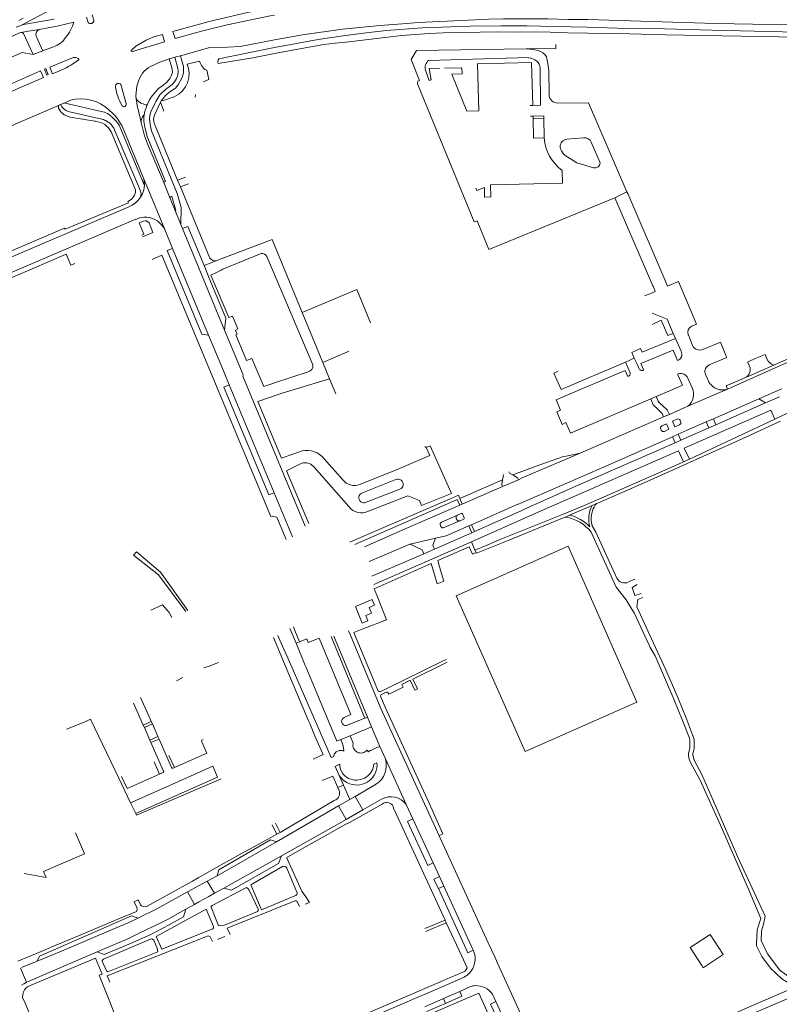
# Model space of a CAD drawing. Extents: x 145000 to 155000, y 457500 to 470000.
# Tile 58 of 196: x 147894 to 148210, y 459038 to 459448. Entities that reach past the tile are written whole.
import ezdxf

# ---------------------------------------------------------------- set-up
doc = ezdxf.new("R2010")
doc.units = 0
doc.header["$LTSCALE"] = 0.2
doc.header["$MEASUREMENT"] = 0
doc.layers.add('kant verharding', color=252, linetype='Continuous', lineweight=0)

msp = doc.modelspace()

# ---------------------------------------------------------------- linework, layer by layer
at = {"layer": 'kant verharding', "lineweight": 0}
for p, q in [((147910.39, 459453.94), (147896.14, 459446.39)), ((147895.33, 459448.42), (147893.51, 459447.46)), ((147921.62, 459448.92), (147922.35, 459446.67)), ((147924.71, 459447.59), (147924.04, 459449.87)), ((147894.58, 459445.57), (147892.32, 459444.66)), ((147896.14, 459446.39), (147894.58, 459445.57)), ((147896.3, 459445.97), (147908.19, 459447.99)), ((147894.39, 459442.49), (147897.48, 459443.02)), ((147897.66, 459437.18), (147895.56, 459441.73)), ((147897.48, 459443.02), (147902, 459443.8)), ((147903.42, 459434.79), (147900.73, 459440.91)), ((148007.77, 459440.83), (148000, 459439.38)), ((147899.47, 459433.26), (147897.66, 459437.18)), ((147903.42, 459434.79), (147907.89, 459436.57)), ((148117.13, 459437.51), (148117.12, 459435.85)), ((147899.47, 459433.26), (147903.42, 459434.79)), ((147958.45, 459432.22), (147958.46, 459432.15)), ((147960.79, 459432.8), (147958.46, 459432.15)), ((147958.46, 459432.15), (147959.76, 459427.48)), ((147960.76, 459432.89), (147960.79, 459432.8)), ((147960.79, 459432.8), (147962, 459428.68)), ((148059.14, 459434.92), (148056.88, 459431.23)), ((148104.8, 459435.65), (148059.14, 459434.92)), ((148064.17, 459430.88), (148105.84, 459432)), ((148117.12, 459435.85), (148104.8, 459435.65)), ((147918.32, 459430.98), (147916.46, 459429.65)), ((147956.11, 459431.48), (147956.1, 459431.54)), ((147957.2, 459427.83), (147956.11, 459431.48)), ((148056.88, 459431.23), (148060.31, 459422.42)), ((147971.74, 459426.77), (147972.44, 459423.65)), ((148064.44, 459422.45), (148062.94, 459426.8)), ((147972.64, 459422.92), (147970.4, 459421.96)), ((147972.44, 459423.65), (147972.64, 459422.92)), ((148065.3, 459422.8), (148064.44, 459422.45)), ((147966.99, 459415.54), (147967.05, 459416.69)), ((147910.87, 459412.43), (147910.02, 459412.07)), ((147912.68, 459413.22), (147910.87, 459412.43)), ((147915.01, 459414.23), (147912.68, 459413.22)), ((147942.33, 459414.98), (147942.38, 459414.89)), ((147952.76, 459414.06), (147952.46, 459413.44)), ((147952.46, 459413.44), (147953.87, 459409.72)), ((147953.54, 459414.98), (147952.76, 459414.06)), ((148107.52, 459412.13), (148106.47, 459412.1)), ((147928.05, 459406.4), (147914.09, 459409.58)), ((147943.01, 459410.91), (147944.44, 459404.93)), ((147945.53, 459408.06), (147945.65, 459408.01)), ((148107.68, 459407.66), (148106.58, 459407.63)), ((148107.68, 459407.66), (148107.72, 459406.5)), ((147925.36, 459405.47), (147925.18, 459405.5)), ((147928.12, 459406.39), (147928.05, 459406.4)), ((148112.19, 459406.66), (148107.72, 459406.5)), ((148112.19, 459406.66), (148112.37, 459398.58)), ((147942.14, 459376.88), (147931.93, 459401.03)), ((147944.1, 459376.57), (147933.66, 459401.24)), ((147946.41, 459401.51), (147946.96, 459399.19)), ((147946.96, 459399.19), (147954.61, 459380.43)), ((147947.08, 459396.06), (147953.56, 459380.68)), ((148128.72, 459398.59), (148121.74, 459398.03)), ((148135.59, 459388.17), (148131.93, 459396.73)), ((147945.12, 459382.53), (147954.26, 459360.35)), ((147953.56, 459380.68), (147956.53, 459373.34)), ((147959.63, 459381.01), (147962.97, 459382.24)), ((147959.63, 459381.01), (147960.79, 459378.2)), ((147960.79, 459378.2), (147964.11, 459379.44)), ((148146.79, 459376.03), (148141.75, 459373.57)), ((148147.09, 459375.33), (148146.79, 459376.03)), ((148162.76, 459339.18), (148147.09, 459375.33)), ((147943.77, 459373.31), (147944.13, 459373.8)), ((147958.6, 459368.26), (147956.53, 459373.34)), ((148141.75, 459373.57), (148089.25, 459351.99)), ((148157.62, 459336.9), (148141.75, 459373.57)), ((147958.6, 459368.26), (147960.93, 459362.52)), ((147884.05, 459339.8), (147942.29, 459364.63)), ((147947.76, 459363.11), (147949.34, 459359.08)), ((147961.64, 459360.82), (147960.93, 459362.52)), ((147945.05, 459357.27), (147949.34, 459359.08)), ((147957.53, 459352.49), (147954.26, 459360.35)), ((147961.64, 459360.82), (147979.22, 459318.47)), ((147879.56, 459335.62), (147913.25, 459350.13)), ((147913.25, 459350.13), (147915.12, 459345.57)), ((147955.33, 459351.59), (147957.53, 459352.49)), ((147969.76, 459316.83), (147955.33, 459351.59)), ((147972.55, 459316.34), (147957.53, 459352.49)), ((147916.81, 459346.25), (147915.12, 459345.57)), ((147949.02, 459347.85), (147953.06, 459349.63)), ((147975.68, 459347.31), (147970.64, 459345.4)), ((147975.68, 459347.31), (147976.72, 459347.7)), ((148015.9, 459303.96), (147996.77, 459349.14)), ((147972.54, 459340.83), (147970.64, 459345.4)), ((147973.53, 459341.32), (147975.55, 459342.31)), ((147975.55, 459342.31), (147976.95, 459343)), ((147979.73, 459323.5), (147972.54, 459340.83)), ((147973.53, 459341.32), (147980.9, 459323.67)), ((148163.68, 459336.79), (148162.76, 459339.18)), ((148168.2, 459338.73), (148163.68, 459336.79)), ((148156.99, 459333.89), (148154.14, 459332.69)), ((148157.62, 459336.9), (148157.82, 459336.43)), ((147979.22, 459318.47), (147979.73, 459323.5)), ((147979.22, 459318.47), (147986.98, 459299.78)), ((148166.95, 459314.95), (148165.98, 459317.09)), ((147972.55, 459316.34), (147969.76, 459316.83)), ((147978.7, 459301.54), (147972.55, 459316.34)), ((147983.85, 459316.51), (147988.31, 459305.82)), ((148169.33, 459309.71), (148166.95, 459314.95)), ((148174.04, 459312.12), (148172.37, 459316.43)), ((148185.76, 459313.39), (148178.42, 459310.39)), ((148185.76, 459313.39), (148188.18, 459307.6)), ((148020.07, 459304.96), (148030.33, 459309.37)), ((148030.33, 459309.37), (148031, 459309.66)), ((148208.57, 459304.09), (148225.25, 459311.44)), ((148225.11, 459310.06), (148209.82, 459303.26)), ((147990.52, 459306.65), (147988.31, 459305.82)), ((147995.47, 459294.91), (147990.52, 459306.65)), ((148022.82, 459298.21), (148020.07, 459304.96)), ((148119.36, 459293.67), (148146.13, 459305.16)), ((148146.13, 459305.16), (148149.86, 459306.76)), ((148148.12, 459300.72), (148146.13, 459305.16)), ((148149.86, 459306.76), (148151.14, 459303.95)), ((148205.11, 459306.45), (148204.32, 459308.3)), ((147981.1, 459295.7), (147978.7, 459301.54)), ((148014.01, 459301.01), (148000.46, 459296.57)), ((148151.14, 459303.95), (148151.74, 459302.63)), ((148153.66, 459301.85), (148152.6, 459304.54)), ((148209.82, 459303.26), (148188.62, 459293.83)), ((148207.96, 459303.82), (148196.64, 459298.92)), ((148207.96, 459303.82), (148208.57, 459304.09)), ((147999.24, 459296.16), (148000.46, 459296.57)), ((148003.19, 459292.2), (148022.82, 459298.21)), ((148022.82, 459298.21), (148025.52, 459291.92)), ((148173.95, 459294.41), (148172.19, 459298.45)), ((148179.55, 459299.99), (148180.38, 459298.16)), ((147978.91, 459294.74), (147981.1, 459295.7)), ((147981.1, 459295.7), (147999.85, 459250.68)), ((147995.47, 459294.91), (147999.24, 459296.16)), ((148165.83, 459293.78), (148159.02, 459290.86)), ((148172.2, 459286.71), (148188.62, 459293.83)), ((148201.69, 459289.76), (148211.28, 459294.03)), ((147997.46, 459290.22), (147993.04, 459288.69)), ((147993.04, 459288.69), (148002.87, 459265.06)), ((148001.09, 459291.48), (147997.46, 459290.22)), ((148003.19, 459292.2), (148001.09, 459291.48)), ((148156.7, 459289.87), (148123.21, 459275.52)), ((148159.02, 459290.86), (148156.7, 459289.87)), ((148156.7, 459289.87), (148157.77, 459287.37)), ((148159.02, 459290.86), (148159.85, 459288.91)), ((148201.69, 459289.76), (148182.78, 459281.52)), ((148204.52, 459288.1), (148201.69, 459289.76)), ((148204.52, 459288.1), (148210.3, 459290.64)), ((148157.77, 459287.37), (148159.89, 459285.26)), ((148164.47, 459283.36), (148172.2, 459286.71)), ((148170.64, 459269.25), (148206.69, 459285.08)), ((148183.87, 459279.02), (148204.52, 459288.1)), ((148206.69, 459285.08), (148208.45, 459281.32)), ((148127.24, 459267.23), (148162.07, 459282.32)), ((148162.07, 459282.32), (148164.47, 459283.36)), ((148169.16, 459280.36), (148168.92, 459280.88)), ((148179.83, 459280.22), (148171.91, 459276.73)), ((148172.8, 459264.68), (148208.45, 459281.32)), ((148182.78, 459281.52), (148179.83, 459280.22)), ((148180.91, 459277.72), (148179.83, 459280.22)), ((148182.78, 459281.52), (148183.87, 459279.02)), ((148213.34, 459283.73), (148208.45, 459281.32)), ((148123.21, 459275.52), (148121.32, 459279.9)), ((148160.84, 459277.22), (148161.04, 459276.76)), ((148171.91, 459276.73), (148168.07, 459275.04)), ((148169.18, 459272.57), (148180.91, 459277.72)), ((148180.91, 459277.72), (148183.87, 459279.02)), ((148165.72, 459274), (148168.07, 459275.04)), ((148166.81, 459271.52), (148165.72, 459274)), ((148169.18, 459272.57), (148166.81, 459271.52)), ((148168.07, 459275.04), (148169.18, 459272.57)), ((148010.4, 459267.79), (148011.52, 459268.2)), ((148063.19, 459269.58), (148062.61, 459269.97)), ((148110.14, 459242.69), (148168.27, 459268.21)), ((148168.27, 459268.21), (148170.34, 459263.53)), ((148172.8, 459264.68), (148170.64, 459269.25)), ((148002.87, 459265.06), (148007.15, 459266.61)), ((148007.15, 459266.61), (148010.4, 459267.79)), ((148020.68, 459264.89), (148028.44, 459256.07)), ((148103.16, 459256.86), (148127.24, 459267.23)), ((148122.79, 459266.24), (148127.24, 459267.23)), ((148170.34, 459263.53), (148172.8, 459264.68)), ((148009.13, 459261.91), (148005.04, 459259.86)), ((148005.04, 459259.86), (148014.23, 459237.81)), ((148010.87, 459262.78), (148009.13, 459261.91)), ((148016.51, 459261.31), (148030.94, 459244.9)), ((148050.5, 459256.16), (148036.69, 459250.65)), ((148077.22, 459248.28), (148095.01, 459256.14)), ((148094.99, 459253.27), (148101.58, 459256.13)), ((148095.29, 459258.13), (148095.21, 459258.33)), ((148097.71, 459259.18), (148097.57, 459259.47)), ((148101.58, 459256.13), (148103.16, 459256.86)), ((148038.19, 459246.72), (148052.18, 459252.14)), ((148094.99, 459253.27), (148078.21, 459245.97)), ((148007.51, 459232.31), (147999.85, 459250.68)), ((148052.89, 459239.43), (148072.89, 459248.03)), ((148076.64, 459249.65), (148072.89, 459248.03)), ((148077.22, 459248.28), (148076.64, 459249.65)), ((148078.21, 459245.97), (148077.22, 459248.28)), ((148073.35, 459246.56), (148053.93, 459238.11)), ((148077.12, 459245.49), (148054.47, 459235.65)), ((148078.21, 459245.97), (148077.12, 459245.49)), ((148083.31, 459234.52), (148102.77, 459243.21)), ((148102.87, 459246.54), (148101.58, 459245.98)), ((148102.77, 459243.21), (148104.17, 459243.84)), ((148132.31, 459245.41), (148122.89, 459241.33)), ((148134.14, 459246.2), (148132.31, 459245.41)), ((148134.92, 459246.54), (148134.14, 459246.2)), ((148052.89, 459239.43), (148031.68, 459230.17)), ((148069.51, 459238.44), (148076.16, 459241.34)), ((148075.66, 459240.02), (148075.89, 459239.51)), ((148077.76, 459242.06), (148076.16, 459241.34)), ((148078.99, 459240.21), (148078.26, 459241.87)), ((148110.14, 459242.69), (148081.98, 459230.29)), ((148097.31, 459230.82), (148119.96, 459240.06)), ((148121.12, 459240.56), (148119.96, 459240.06)), ((148122.89, 459241.33), (148121.12, 459240.56)), ((148033.39, 459229.09), (148053.93, 459238.11)), ((148054.47, 459235.65), (148037.49, 459228.19)), ((148069.26, 459236.66), (148069.08, 459237.06)), ((148077.15, 459238.99), (148070.64, 459236.15)), ((148071.51, 459232.76), (148080.96, 459236.85)), ((148082.08, 459237.32), (148080.96, 459236.85)), ((148080.96, 459236.85), (148082.19, 459234.02)), ((148083.31, 459234.52), (148082.08, 459237.32)), ((148131.01, 459237.64), (148131.36, 459236.47)), ((148067.1, 459231.72), (148056.46, 459229.21)), ((148082.19, 459234.02), (148066.65, 459227.21)), ((148071.51, 459232.76), (148067.1, 459231.72)), ((148082.19, 459234.02), (148083.31, 459234.52)), ((148031.68, 459230.17), (148031.39, 459230.05)), ((148056.29, 459229.29), (148039.36, 459221.97)), ((148041.3, 459212.52), (148081.98, 459230.29)), ((148056.46, 459229.21), (148056.29, 459229.29)), ((148062.21, 459225.22), (148066.65, 459227.21)), ((148081.98, 459230.29), (148083.49, 459226.82)), ((148083.49, 459226.82), (148088.89, 459228.95)), ((148083.94, 459225.79), (148083.49, 459226.82)), ((148040.52, 459215.95), (148062.21, 459225.22)), ((148065.18, 459221.15), (148041.46, 459210.71)), ((148067.67, 459212.8), (148065.18, 459221.15)), ((148067.95, 459222.39), (148068.73, 459219.85)), ((148068.73, 459219.85), (148070.56, 459213.83)), ((148150.06, 459214.64), (148147.43, 459213.5)), ((148041.46, 459210.71), (148042.83, 459207.26)), ((148070.56, 459213.83), (148067.67, 459212.8)), ((148006.92, 459192.81), (148006.37, 459194.13)), ((148007.88, 459194.79), (148008.47, 459193.35)), ((147999.5, 459190.4), (148005.57, 459176)), ((148001.37, 459191.24), (148001.71, 459190.48)), ((148001.71, 459190.48), (148007.83, 459176.48)), ((148008.95, 459187.94), (148006.92, 459192.81)), ((148008.47, 459193.35), (148010.46, 459188.57)), ((148037.62, 459156.78), (148023.53, 459190.85)), ((148038.73, 459157.23), (148024.71, 459190.97)), ((148031.44, 459191.68), (148030.81, 459193.2)), ((148036.56, 459193.78), (148033.07, 459192.4)), ((148008.95, 459187.94), (148010.46, 459188.57)), ((148008.95, 459187.94), (148012.76, 459178.76)), ((148012.76, 459178.76), (148013.16, 459177.8)), ((148013.16, 459177.8), (148025.88, 459147.16)), ((148046.22, 459168.78), (148069.72, 459180.36)), ((148069.72, 459180.36), (148071.53, 459181.26)), ((148070.47, 459179.38), (148071.88, 459180.07)), ((147961.77, 459173.75), (147959.17, 459172.36)), ((148005.57, 459176), (148014.16, 459155.64)), ((148007.83, 459176.48), (148008.27, 459175.49)), ((148008.27, 459175.49), (148023.64, 459140.34)), ((148047.16, 459167.41), (148047.58, 459166.75)), ((148047.58, 459166.75), (148049.94, 459167.9)), ((147941.26, 459163.01), (147945.3, 459153.9)), ((148038.73, 459157.23), (148037.62, 459156.78)), ((148040.37, 459153.09), (148038.73, 459157.23)), ((147948.64, 459155.39), (147945.3, 459153.9)), ((147945.77, 459152.85), (147945.3, 459153.9)), ((147949.11, 459154.33), (147945.77, 459152.85)), ((147948.64, 459155.39), (147949.11, 459154.33)), ((147949.11, 459154.33), (147951.41, 459149.12)), ((148014.16, 459155.64), (148014.65, 459154.48)), ((148014.65, 459154.48), (148016.98, 459148.95)), ((148029.96, 459153.64), (148034.39, 459155.46)), ((148034.39, 459155.46), (148034.54, 459155.52)), ((148034.54, 459155.52), (148035.1, 459155.74)), ((148035.1, 459155.74), (148037.62, 459156.78)), ((148040.37, 459153.09), (148039.35, 459152.68)), ((148040.37, 459153.09), (148043.79, 459144.98)), ((147948.07, 459147.65), (147945.77, 459152.85)), ((147948.07, 459147.65), (147951.41, 459149.12)), ((147951.41, 459149.12), (147951.89, 459148.04)), ((148031.44, 459149.45), (148027.55, 459147.84)), ((148035.76, 459151.21), (148031.44, 459149.45)), ((148032.74, 459146.3), (148031.44, 459149.45)), ((148036.32, 459151.44), (148035.76, 459151.21)), ((148036.9, 459151.68), (148036.32, 459151.44)), ((148039.35, 459152.68), (148036.9, 459151.68)), ((147948.53, 459146.6), (147948.07, 459147.65)), ((147951.89, 459148.04), (147948.53, 459146.6)), ((147953.81, 459134.67), (147948.53, 459146.6)), ((147951.89, 459148.04), (147957.14, 459136.14)), ((147970.22, 459147.86), (147969.44, 459147.49)), ((148025.88, 459147.16), (148027.55, 459147.84)), ((148043.79, 459144.98), (148042.62, 459144.46)), ((148043.79, 459144.98), (148046.16, 459139.75)), ((147958.27, 459136.16), (147956.02, 459141.25)), ((148040.34, 459143.45), (148039.88, 459143.24)), ((148042.62, 459144.46), (148040.34, 459143.45)), ((147949.8, 459138.49), (147952.06, 459133.42)), ((148027.2, 459137.6), (148025.29, 459136.65)), ((148025.29, 459136.65), (148026.96, 459132.83)), ((148042.67, 459138.19), (148041.41, 459137.58)), ((148046.16, 459139.75), (148054.79, 459120.83)), ((147952.06, 459133.42), (147953.57, 459134.08)), ((147957.74, 459135.92), (147958.27, 459136.16)), ((148028.7, 459128.87), (148026.96, 459132.83)), ((148028.7, 459128.87), (148026.33, 459127.84)), ((148031.32, 459122.88), (148028.7, 459128.87)), ((148033.52, 459124.15), (148042.26, 459129.19)), ((148026.33, 459127.84), (148026.78, 459126.82)), ((147942.18, 459117), (147940.01, 459121.53)), ((148024.86, 459122.47), (148003.73, 459109.92)), ((148021.59, 459117.34), (148026.66, 459120.2)), ((148026.66, 459120.2), (148031.32, 459122.88)), ((148029.86, 459114.58), (148026.66, 459120.2)), ((148031.21, 459113.34), (148044.88, 459120.94)), ((148031.32, 459122.88), (148033.52, 459124.15)), ((148033.52, 459124.15), (148036.75, 459118.49)), ((148036.75, 459118.49), (148044.61, 459122.98)), ((148000.75, 459105.25), (148021.59, 459117.34)), ((148036.75, 459118.49), (148029.86, 459114.58)), ((148049.61, 459119.27), (148050.67, 459116.88)), ((148050.67, 459116.88), (148071, 459072.55)), ((148066.63, 459116.33), (148065.08, 459119.77)), ((148067.73, 459113.88), (148066.63, 459116.33)), ((147999.2, 459111.85), (147998.97, 459112.31)), ((148002.36, 459109.12), (148000.39, 459113.03)), ((148005.48, 459099.03), (148029.71, 459112.51)), ((148029.86, 459114.58), (148024.69, 459111.66)), ((148029.71, 459112.51), (148031.21, 459113.34)), ((148066.07, 459096.4), (148057.58, 459114.79)), ((147994.42, 459104.85), (148000.96, 459108.37)), ((148000.96, 459108.37), (147999.2, 459111.85)), ((148000.96, 459108.37), (148002.36, 459109.12)), ((148002.67, 459109.29), (148002.36, 459109.12)), ((148003.73, 459109.92), (148002.67, 459109.29)), ((148002.84, 459099.36), (148024.69, 459111.66)), ((148068.56, 459107.73), (148069.57, 459108.26)), ((147991.86, 459103.47), (147994.42, 459104.85)), ((148068.56, 459107.73), (148089, 459063.16)), ((147968.25, 459090.23), (147978.76, 459096.18)), ((147978.76, 459096.18), (147981.27, 459097.6)), ((148005.92, 459096.64), (148005.27, 459098.08)), ((148066.07, 459096.4), (148068.69, 459090.77)), ((147990.18, 459087.27), (148003.35, 459095)), ((148009.35, 459084.3), (148005.06, 459094.2)), ((147963.76, 459084.32), (147971.99, 459088.82)), ((147965.82, 459088.85), (147968.25, 459090.23)), ((147971.99, 459088.82), (147976.1, 459091.1)), ((147971.99, 459088.82), (147974.99, 459083.82)), ((148070.52, 459086.78), (148068.69, 459090.77)), ((147963.76, 459084.32), (147966.68, 459079.15)), ((147973.99, 459078.7), (147988.36, 459086.17)), ((147974.99, 459083.82), (147978.87, 459085.96)), ((147982.05, 459085.13), (147978.87, 459085.96)), ((148068.32, 459085.72), (148070.52, 459086.78)), ((148082.73, 459060.08), (148070.52, 459086.78)), ((147966.68, 459079.15), (147963.06, 459077.13)), ((148009.62, 459080.04), (148010.42, 459078.24)), ((148012.79, 459079.18), (148014.59, 459080)), ((148014.59, 459080), (148012.98, 459082.34)), ((147950.63, 459065.74), (147971.51, 459077.1)), ((147962.13, 459074), (147963.06, 459077.13)), ((147920.91, 459067.16), (147932.06, 459071.86)), ((147932.06, 459071.86), (147934.67, 459072.96)), ((148071, 459072.55), (148062.53, 459069.05)), ((148063.51, 459068.11), (148071.51, 459071.44)), ((148071, 459072.55), (148071.51, 459071.44)), ((148077.97, 459057.53), (148071.51, 459071.44)), ((147918.35, 459066.08), (147920.91, 459067.16)), ((147974.62, 459069.37), (147974.27, 459069.02)), ((148063.01, 459067.91), (148063.51, 459068.11)), ((147906.93, 459061.26), (147918.35, 459066.08)), ((147976.28, 459064.57), (147979.31, 459065.78)), ((148089, 459063.16), (148091.69, 459057.27)), ((147893.12, 459055.44), (147904.4, 459060.2)), ((147904.4, 459060.2), (147906.93, 459061.26)), ((148082.73, 459060.08), (148083.06, 459059.36)), ((147894.62, 459052.79), (147901.17, 459055.54)), ((148080.21, 459052.69), (148077.97, 459057.53)), ((148091.69, 459057.27), (148092.89, 459054.63)), ((147894.19, 459052.62), (147896.75, 459046.69)), ((148178.55, 459052.76), (148177.98, 459053.64)), ((147896.75, 459046.69), (147895.54, 459046.03)), ((147926.92, 459049.59), (147928.55, 459045.53)), ((148019.31, 459025.54), (148069.47, 459047.07)), ((148068.5, 459044.29), (148078.99, 459048.81)), ((148069.47, 459047.07), (148073.13, 459048.64)), ((148073.13, 459048.64), (148073.85, 459048.95)), ((148073.85, 459048.95), (148075.29, 459049.57)), ((147895.54, 459046.03), (147894.66, 459045.55)), ((147928.55, 459045.53), (147936.34, 459026.07)), ((148059.41, 459040.38), (148068.5, 459044.29)), ((148077.2, 459042.85), (148070.37, 459039.87)), ((148081.65, 459044.94), (148077.2, 459042.85)), ((148004.74, 459016.84), (148059.41, 459040.38)), ((148062.46, 459032.47), (148085.03, 459042.12)), ((148070.37, 459039.87), (148062.53, 459036.45)), ((148071.2, 459037.9), (148070.37, 459039.87)), ((148092.2, 459038.66), (148090.79, 459041.77)), ((148111.47, 458996.96), (148092.2, 459038.66)), ((147909.63, 459006.15), (147896.1, 459037.98)), ((148063.36, 459034.5), (148071.2, 459037.9))]:
    msp.add_line(p, q, dxfattribs=at)
at = {"layer": 'kant verharding', "lineweight": 0, "flags": 128}
for points in [[(148000, 459452.88), (147988.7, 459450.81), (147972.77, 459447.02), (147957.69, 459442.94), (147958.64, 459439.96), (147969.57, 459443), (147980.33, 459445.72), (147998.2, 459449.46), (148000, 459449.76)], [(147894.58, 459445.57), (147895.54, 459445.84), (147896.3, 459445.97)], [(147916.34, 459446.84), (147909.44, 459445.18), (147902, 459443.8)], [(148294.2, 459440.48), (148229.09, 459442.31), (148182.26, 459443.41), (148162.43, 459443.96), (148147.03, 459444.22), (148130.28, 459444.76), (148116.73, 459444.97), (148105.13, 459445.3), (148094.57, 459445.33), (148081.51, 459445.11), (148061.42, 459444.41), (148046.7, 459443.26), (148038.23, 459442.3), (148028.56, 459441.09), (148018.23, 459439.6), (148000, 459436.18)], [(148292.87, 459444.05), (148253.14, 459444.98), (148183.68, 459446.27), (148130.52, 459447.88), (148122.47, 459447.94), (148114.02, 459448.13), (148095.43, 459448.14), (148089.33, 459448.03), (148060.02, 459446.66), (148053.29, 459446.05), (148043.87, 459445.38), (148028.37, 459443.87), (148011.7, 459441.5), (148007.77, 459440.83)], [(147894.39, 459442.49), (147893.5, 459442.16), (147891.99, 459441.5), (147879.28, 459435.02)], [(147940.84, 459434.57), (147954.14, 459438.66), (147953.27, 459441.66), (147949.78, 459440.64), (147946.53, 459439.28), (147942.25, 459436.73), (147940.54, 459435.27)], [(148000, 459433.72), (148008.24, 459435.29), (148020.5, 459437.42), (148025.26, 459438.06), (148031, 459438.6), (148048.23, 459440.64), (148053.02, 459441.27), (148064.41, 459442.12), (148070.17, 459442.41), (148093.46, 459442.79), (148099.74, 459442.68), (148108.59, 459442.78), (148114.74, 459442.69), (148122.02, 459442.39), (148147.8, 459441.98), (148162.83, 459441.5), (148210.04, 459440.65), (148243.14, 459439.84), (148282.22, 459438.72), (148325.8, 459437.63)], [(148000, 459439.38), (147985.64, 459436.7), (147980.57, 459436.38), (147973.11, 459436.26), (147960.79, 459432.8)], [(148000, 459436.18), (147989.06, 459434.04), (147976.73, 459431.49), (147976.45, 459431.11), (147976.35, 459430.09), (147976.57, 459429.52), (147990.91, 459431.99), (148000, 459433.72)], [(147884.64, 459429.75), (147894.84, 459434.2), (147899.47, 459433.26)], [(147958.46, 459432.15), (147956.32, 459431.55), (147956.11, 459431.48)], [(148109.76, 459434.93), (148107.72, 459435.38), (148104.8, 459435.65)], [(148114.34, 459416.47), (148114.27, 459426.69), (148113.89, 459429.56), (148113.3, 459432.4)], [(147907.58, 459425.33), (147906.34, 459428.1), (147915.86, 459431.9)], [(147956.11, 459431.48), (147951.79, 459430.04), (147949.27, 459428.79)], [(147961.99, 459418.63), (147962.86, 459419.79), (147963.74, 459421.55), (147964.32, 459423.79), (147964.4, 459425.72), (147964.13, 459427.45), (147963.56, 459429.31), (147968.8, 459430.51), (147969.17, 459429.51), (147969.62, 459428.68), (147970.34, 459427.68), (147971.02, 459427.08), (147971.74, 459426.77)], [(148107.52, 459412.13), (148107.08, 459429.99), (148084.59, 459429.43), (148085.08, 459409.82), (148080.13, 459409.7), (148073.78, 459425.12), (148078.08, 459425.24), (148078, 459427.8), (148070.74, 459427.61)], [(147884.67, 459419.35), (147884.93, 459418.75), (147902.52, 459426.5), (147903.75, 459423.69), (147894.43, 459419.71), (147885.96, 459415.91), (147886.07, 459415.71)], [(147904.72, 459427.5), (147904.16, 459427.22), (147905.17, 459424.64), (147905.73, 459424.92), (147904.72, 459427.5)], [(147950.53, 459413.69), (147952.23, 459416.56), (147954.62, 459418.79), (147957.4, 459420.83), (147958.34, 459421.91), (147959.21, 459423.27), (147959.57, 459424.27)], [(147962.04, 459425.66), (147961.95, 459425.16), (147961.39, 459423.39), (147959.82, 459420.64), (147958.7, 459419.31), (147955.92, 459417.42), (147954.45, 459416.07), (147953.54, 459414.98)], [(148065.3, 459422.8), (148064.35, 459427.45), (148068.82, 459427.57)], [(148110.67, 459427.81), (148110.84, 459412.22), (148107.52, 459412.13)], [(147935.92, 459420.78), (147936.26, 459419.82), (147938.1, 459413.33)], [(147943.49, 459422.65), (147942.69, 459420.15), (147942.2, 459416.05), (147942.38, 459414.89)], [(148089.25, 459351.99), (148084.33, 459363.99), (148083.2, 459363.53), (148059.48, 459421.14), (148059.64, 459422.2), (148060.31, 459422.42)], [(147946.92, 459412.31), (147947.89, 459414.41), (147948.6, 459415.52), (147950.36, 459417.73)], [(147952.76, 459414.06), (147954.6, 459414.44), (147958.17, 459415.74), (147960.14, 459416.73), (147961.63, 459418.16), (147961.99, 459418.63)], [(147736.83, 459306.55), (147736.34, 459307.08), (147754.28, 459321.6), (147770.88, 459334.19), (147799.68, 459353.79), (147819.01, 459365.81), (147844.39, 459380.57), (147862.75, 459390.29), (147891.99, 459404.26), (147910.02, 459412.07)], [(147912.39, 459408.24), (147911.02, 459409.47), (147910, 459411.02), (147909.95, 459411.72), (147910.02, 459412.07)], [(147928.5, 459409.45), (147912.81, 459412.98), (147912.64, 459413.04), (147912.65, 459413.13), (147912.68, 459413.22)], [(147942.38, 459414.89), (147942.92, 459411.27), (147943.01, 459410.91)], [(147948.71, 459401.54), (147948.21, 459404.09), (147947.85, 459406.57), (147947.99, 459407.92), (147948.49, 459409.44), (147950.25, 459413.21), (147950.53, 459413.69)], [(147952.46, 459413.44), (147949.98, 459408.07), (147949.65, 459406.52), (147949.72, 459405.22), (147949.87, 459404.67), (147959.63, 459381.01)], [(148146.79, 459376.03), (148130.83, 459413.18), (148117.98, 459413.07)], [(147925.18, 459405.5), (147914.84, 459407.26), (147912.39, 459408.24)], [(147933.35, 459407.97), (147932.81, 459408.63), (147931.03, 459410.28)], [(147945.12, 459382.53), (147938.16, 459399.48), (147936.47, 459403.41), (147934.38, 459406.72), (147933.35, 459407.97)], [(148112.19, 459406.66), (148112.17, 459407.78), (148107.68, 459407.66)], [(147944.44, 459404.93), (147944.51, 459404.65), (147944.76, 459403.89)], [(147947.08, 459396.06), (147945.78, 459399.37), (147944.76, 459403.89)], [(148107.72, 459406.5), (148107.91, 459398.48), (148112.37, 459398.58)], [(147945.79, 459378.99), (147945.66, 459378.97), (147935.73, 459402.9)], [(147960.93, 459362.52), (147961.09, 459369.56), (147959.43, 459375.33), (147948.71, 459401.54)], [(148120.4, 459391.94), (148121.09, 459391.21), (148125.95, 459388.11), (148132.86, 459386.11)], [(148119.8, 459385), (148119.95, 459379.71), (148089.98, 459378.99)], [(147945.79, 459378.99), (147945.72, 459377.79), (147945.56, 459376.93), (147945.3, 459376.11), (147944.82, 459375), (147944.13, 459373.8)], [(147945.12, 459382.53), (147945.49, 459381.39), (147945.71, 459380.2), (147945.79, 459378.99)], [(148089.98, 459378.99), (148090.1, 459374), (148087.51, 459373.93), (148087.4, 459377.94), (148084.3, 459376.62), (148083.89, 459377.59)], [(147960.79, 459378.2), (147973.06, 459348.44), (147973.81, 459347.73), (147974.33, 459347.46), (147975.68, 459347.31)], [(147814.49, 459319.23), (147846.48, 459332.84), (147855.66, 459336.65), (147912.45, 459360.99), (147912.85, 459360.48), (147939.17, 459371.53), (147938.95, 459372.11)], [(147881.73, 459345.22), (147939.36, 459369.83), (147940.76, 459370.54), (147942.04, 459371.46), (147943.34, 459372.72), (147943.77, 459373.31)], [(147958.6, 459368.26), (147958.85, 459368.34), (147958.79, 459368.87), (147957.17, 459374.21)], [(147943.62, 459363.12), (147945.48, 459363.92), (147946.21, 459364.04), (147946.66, 459364.02), (147947.76, 459363.11)], [(147944.74, 459358.01), (147945.61, 459358.38), (147943.62, 459363.12)], [(147970.64, 459345.4), (147963.85, 459361.67), (147961.64, 459360.82)], [(148020.07, 459304.96), (148011.55, 459325.84), (147998.98, 459356.18), (147976.72, 459347.7)], [(147980.17, 459344.58), (147980.83, 459344.87), (147994.36, 459350.39)], [(147953.06, 459349.63), (147998.45, 459240.75), (147999.05, 459240.95), (148000.77, 459240.54)], [(147976.95, 459343), (147977.73, 459343.38), (147978.48, 459343.83), (147980.17, 459344.58)], [(148173.75, 459320.04), (148175.81, 459321.01), (148168.2, 459338.73)], [(148039.93, 459321.49), (148034.27, 459335.34), (148011.55, 459325.84)], [(148157.82, 459336.43), (148158.59, 459334.56), (148156.99, 459333.89)], [(148165.98, 459317.09), (148163.54, 459323.08), (148157.24, 459325.49)], [(147983.67, 459318.51), (147984.71, 459318.93), (147982.48, 459324.34), (147980.9, 459323.67)], [(148157.29, 459320.82), (148161.1, 459322.56), (148163.77, 459316.22), (148165.98, 459317.09)], [(147983.67, 459318.51), (147984.4, 459316.74), (147983.85, 459316.51)], [(148149.86, 459306.76), (148148.83, 459309.16), (148152.48, 459310.75), (148153.16, 459309.26), (148166.95, 459314.95)], [(148152.6, 459304.54), (148165.98, 459310.09), (148167.82, 459305.76)], [(148188.18, 459307.6), (148188.4, 459307.1), (148181.05, 459303.96)], [(148197.61, 459305.42), (148196.98, 459305.12), (148197.53, 459304.08)], [(148204.32, 459308.3), (148200.2, 459306.61), (148197.61, 459305.42)], [(148118.1, 459301.36), (148116.29, 459300.58)], [(148120.46, 459290.76), (148146.03, 459301.7), (148147.15, 459299.18)], [(147986.98, 459299.78), (147986.74, 459299.22), (148012.74, 459236.71)], [(148116.29, 459300.58), (148119.36, 459293.67)], [(148167.95, 459299.88), (148169.91, 459295.56), (148165.83, 459293.78)], [(148168.26, 459300.22), (148167.87, 459300.04), (148167.95, 459299.88)], [(148196.64, 459298.92), (148188.08, 459295.19), (148188.62, 459293.83)], [(147999.85, 459250.68), (147997.61, 459249.77), (147978.91, 459294.74)], [(148119.09, 459285.04), (148117.32, 459289.42), (148120.46, 459290.76)], [(148160.24, 459288.33), (148160.09, 459288.47), (148159.85, 459288.91)], [(148121.32, 459279.9), (148119.78, 459279.1), (148117.55, 459284.43), (148119.09, 459285.04)], [(148159.89, 459285.26), (148161.47, 459283.7), (148162.07, 459282.32)], [(148164.47, 459283.36), (148163.58, 459285.27), (148160.24, 459288.33)], [(148134.92, 459246.54), (148155.17, 459255.43), (148194.76, 459273.18), (148210.69, 459280.49)], [(148168.65, 459279.06), (148166.7, 459278.22), (148165.7, 459280.48), (148167.63, 459281.35)], [(148161.33, 459278.54), (148163.29, 459279.39), (148164.28, 459277.12), (148162.36, 459276.27)], [(148165.72, 459274), (148138.05, 459261.8), (148102.87, 459246.54)], [(148035.49, 459254.19), (148051.04, 459260.33), (148064.65, 459266.15), (148063.19, 459269.58)], [(148063.19, 459269.58), (148064.84, 459270.28), (148073.68, 459250.34), (148061.16, 459245.38), (148060.34, 459247.47), (148055.56, 459249.41), (148039.07, 459242.96)], [(148104.17, 459243.84), (148125.55, 459253.39), (148166.81, 459271.52)], [(148099.23, 459258.09), (148109.03, 459261.73), (148119.97, 459265.61), (148122.79, 459266.24)], [(148088.89, 459228.95), (148093.62, 459231.01), (148119.91, 459241.64), (148128.74, 459245.29), (148139.54, 459249.9), (148169.56, 459263.17), (148170.34, 459263.53)], [(148094.99, 459253.27), (148094.62, 459254.17), (148095.01, 459256.14)], [(148095.01, 459256.14), (148095.38, 459257.94), (148095.29, 459258.13)], [(148099.23, 459258.09), (148097.88, 459258.85), (148097.71, 459259.18)], [(148101.58, 459256.13), (148101.26, 459256.94), (148099.23, 459258.09)], [(148073.35, 459246.56), (148076.12, 459247.81), (148077.12, 459245.49)], [(148101.58, 459245.98), (148101.34, 459245.87), (148082.08, 459237.32)], [(148004.83, 459231.21), (148000.95, 459240.55), (148000.77, 459240.54)], [(148078.8, 459239.72), (148078.12, 459239.41), (148077.15, 459238.99)], [(148142.57, 459215.09), (148133.88, 459234.26), (148132.29, 459236.88)], [(148066.65, 459227.21), (148065.96, 459228.91), (148067.1, 459231.72)], [(148131.88, 459234.25), (148142.34, 459211.29), (148146.42, 459206.07), (148149.99, 459200.41), (148155.98, 459187.12), (148156.43, 459186.16), (148158.54, 459182.69), (148166.3, 459164.64), (148169.95, 459155.84), (148172.77, 459148.36)], [(148056.46, 459229.21), (148061.5, 459226.92), (148062.21, 459225.22)], [(148082.35, 459225.36), (148081.12, 459228.15), (148067.95, 459222.39)], [(148084.23, 459188.35), (148104.32, 459142.84), (148150.93, 459163.48), (148122.29, 459228.43), (148075.65, 459207.78), (148084.23, 459188.35)], [(148097.31, 459230.82), (148084.12, 459225.45), (148083.94, 459225.79)], [(147963.09, 459201.25), (147951.64, 459216.51), (147941.28, 459224.73), (147942.5, 459226.06), (147952.56, 459217.66), (147963.95, 459201.63)], [(148083.94, 459225.79), (148082.47, 459225.07), (148082.35, 459225.36)], [(148151.02, 459212.45), (148148.9, 459211.22), (148150.13, 459207.85), (148152.65, 459208.76)], [(148042.83, 459207.26), (148046.58, 459197.77), (148036.56, 459193.78)], [(148153.42, 459207.03), (148151.25, 459206.23), (148150.9, 459203.2), (148157.78, 459187.96), (148163, 459176.89), (148167.97, 459165.35), (148171.64, 459156.5), (148174.57, 459148.72)], [(147957.18, 459198.64), (147956.08, 459200.75), (147953.38, 459204.04), (147948.48, 459201.75)], [(148040.7, 459206.19), (148041.66, 459203.84), (148039.38, 459202.91), (148040.35, 459200.55), (148037.98, 459199.59), (148038.9, 459197.29), (148036.56, 459196.35), (148033.71, 459203.32), (148040.7, 459206.19)], [(148014.04, 459188.27), (148018.57, 459190.13), (148031.84, 459158.22), (148029.05, 459157.07)], [(148068.56, 459107.73), (148044.28, 459160.77), (148031.44, 459191.68)], [(148033.07, 459192.4), (148041.89, 459171.05), (148043.17, 459167.98)], [(148010.46, 459188.57), (148013.41, 459189.83), (148014.04, 459188.27)], [(147976.61, 459180.01), (147972.82, 459178.48), (147970.58, 459177.79)], [(148053.04, 459170.8), (148056.51, 459172.53), (148058.46, 459168.47), (148059.55, 459168.99), (148057.6, 459173.06), (148070.47, 459179.38)], [(148049.94, 459167.9), (148053.6, 459169.66), (148053.04, 459170.8)], [(147944.21, 459165.32), (147948.04, 459156.76), (147948.64, 459155.39)], [(148043.17, 459167.98), (148044.02, 459167.72), (148046.22, 459168.78)], [(148044.08, 459165.89), (148044.31, 459166.41), (148044.54, 459166.63), (148046.55, 459167.59)], [(148065.08, 459119.77), (148046.06, 459161.4), (148044.08, 459165.89)], [(147913.3, 459152.17), (147921.4, 459155.42), (147923.32, 459156.3)], [(147923.32, 459156.3), (147935.1, 459131.78), (147940.01, 459121.53)], [(148016.98, 459148.95), (148020.25, 459141.55), (148016.02, 459139.68)], [(147958.27, 459136.16), (147971.83, 459142.17), (147969.55, 459147.23)], [(148027.5, 459143.26), (148028.32, 459143.24), (148028.88, 459143.02), (148028.74, 459144.57), (148028.33, 459146.06), (148027.55, 459147.84)], [(148023.64, 459140.34), (148024.74, 459140.84), (148024.82, 459141.68), (148025.7, 459142.69), (148026.88, 459143.28), (148027.5, 459143.26)], [(148039.88, 459143.24), (148039.36, 459143.01), (148039.13, 459142.76), (148038.47, 459143.37)], [(148174.16, 459141.62), (148174.83, 459139.22), (148178.04, 459133.33), (148183.87, 459119.95), (148192.87, 459099.12), (148198.07, 459087.68), (148204.3, 459074.3), (148203.68, 459070.86), (148202.76, 459068.12), (148202.65, 459064.07), (148205.3, 459058.5), (148210.47, 459051.78), (148218.39, 459045.94)], [(147940.01, 459121.53), (147953.43, 459127.46), (147974.24, 459136.69), (147976.29, 459132.1), (147942.18, 459117)], [(148173.22, 459138.34), (148177.12, 459131.25), (148185.71, 459112.18), (148197.86, 459084.57), (148202.52, 459073.33), (148201.06, 459068.59), (148200.73, 459062.61)], [(147936.29, 459132.5), (147938.55, 459127.43), (147952.06, 459133.42)], [(148019.89, 459130.8), (148024.21, 459132.64), (148026.33, 459127.84)], [(147977.83, 459131.47), (147942.52, 459116.28), (147942.18, 459117)], [(148054.79, 459120.83), (148057.58, 459114.79)], [(148057.58, 459114.79), (148055.33, 459113.68), (148063.83, 459095.32), (148066.07, 459096.4)], [(148069.57, 459108.26), (148070.14, 459108.55), (148067.73, 459113.88)], [(147895.71, 459091.95), (147904.92, 459090.29), (147903.79, 459092.91), (147920.89, 459100.28), (147917.14, 459108.91)], [(147976.1, 459091.1), (147976.82, 459093.6), (147998.25, 459105.99), (148000.75, 459105.25)], [(147976.1, 459091.1), (147982.27, 459094.53), (148000.75, 459105.25)], [(147981.27, 459097.6), (147987.23, 459100.97), (147991.86, 459103.47)], [(147978.87, 459085.96), (147994, 459094.34), (148002.84, 459099.36)], [(147982.05, 459085.13), (148001.61, 459096.15), (148002.84, 459099.36)], [(148012.98, 459082.34), (148011.38, 459084.65), (148005.92, 459096.64)], [(147955.21, 459082.95), (147961.52, 459086.42), (147965.82, 459088.85)], [(148068.69, 459090.77), (148066.39, 459089.71), (148068.24, 459085.66), (148068.32, 459085.72)], [(147943.06, 459073.47), (147950.9, 459077.32), (147963.76, 459084.32)], [(147974.99, 459083.82), (147972.59, 459082.5), (147968.49, 459080.18), (147966.68, 459079.15)], [(147988.36, 459086.17), (147988.83, 459085.82), (147989.45, 459085.14), (147993.11, 459077.18), (147993.14, 459076.56), (147992.89, 459076.14), (147979.9, 459070.76), (147978.6, 459070.34)], [(148008.43, 459082.69), (147994.56, 459076.93), (147990.18, 459087.27)], [(148068.32, 459085.72), (148080.48, 459059.02), (148082.73, 459060.08)], [(147934.67, 459072.96), (147942.45, 459076.24), (147942.73, 459077.01), (147942.68, 459077.79), (147941.51, 459080.27)], [(147941.51, 459080.27), (147943.18, 459080.99), (147944.16, 459078.96), (147944.53, 459078.53), (147945.28, 459078.21), (147946.08, 459078.16), (147946.7, 459078.28), (147955.21, 459082.95)], [(147981.45, 459066.64), (147980.27, 459069.18), (148008.22, 459080.44)], [(147963.06, 459077.13), (147955.35, 459072.84), (147952.37, 459071.29), (147943.91, 459067.31), (147938.88, 459064.79), (147926.09, 459059.44)], [(147971.51, 459077.1), (147974.64, 459069.97), (147974.62, 459069.37)], [(147978.6, 459070.34), (147977.47, 459070.24), (147976.85, 459070.37), (147976.55, 459070.57), (147973.56, 459078), (147973.56, 459078.22), (147973.99, 459078.7)], [(147901.17, 459055.54), (147902.08, 459057.62), (147930.04, 459069.73), (147940.45, 459074.32), (147943.06, 459073.47)], [(147901.17, 459055.54), (147911.21, 459059.7), (147933.08, 459068.93), (147939.01, 459071.52), (147943.06, 459073.47)], [(147926.09, 459059.44), (147929.01, 459058.24), (147940.07, 459062.82), (147948.13, 459066.47), (147956.12, 459070.63), (147962.13, 459074)], [(147974.27, 459069.02), (147953.12, 459060.44), (147950.63, 459065.74)], [(147949.13, 459064.72), (147948.63, 459064.75), (147928.81, 459056.31)], [(147974.1, 459063.7), (147973.14, 459065.6), (147972.29, 459066.1), (147930.24, 459049.31), (147931.34, 459046.73)], [(147951.37, 459059.37), (147951.17, 459060.97), (147949.7, 459064.25), (147949.13, 459064.72)], [(148177.98, 459053.64), (148173.1, 459061.14), (148177.87, 459064.22)], [(148177.87, 459064.22), (148181.49, 459066.57), (148186.93, 459058.2), (148178.55, 459052.76)], [(147926.09, 459059.44), (147897.15, 459046.91), (147896.75, 459046.69)], [(147928.81, 459056.31), (147928.2, 459055.81), (147928.15, 459055.49), (147929.97, 459051.48), (147930.37, 459051.16), (147930.62, 459051.08), (147951.37, 459059.37)], [(148200.73, 459062.61), (148200.69, 459061.91), (148201.26, 459060.77)], [(148201.26, 459060.77), (148202.93, 459057.4), (148206.63, 459052.62), (148211.25, 459048.17), (148216.63, 459044.77)], [(147897.95, 459045.2), (147925.36, 459056.72), (147926.08, 459055.06)], [(147926.08, 459055.06), (147928.24, 459050.09), (147926.92, 459049.59)], [(148092.89, 459054.63), (148108.96, 459019.4), (148117.39, 459001.43)], [(148075.29, 459049.57), (148079.45, 459051.35), (148080.21, 459052.69)], [(147896.1, 459037.98), (147895.07, 459040.4), (147895.09, 459041.59), (147895.41, 459042.74)], [(148071.2, 459037.9), (148078.05, 459040.88), (148077.2, 459042.85)], [(148204.47, 459039.34), (148204.67, 459039.42), (148216.72, 459044.59)], [(148085.03, 459042.12), (148104.14, 459000), (148110.37, 458986.31)], [(148092.2, 459038.66), (148089.98, 459037.56), (148109.47, 458996.1)], [(148118.61, 459001.96), (148155.14, 459017.9), (148158.22, 459023.72), (148181.32, 459033.56), (148187, 459031.8), (148204.47, 459039.34)], [(148218.36, 459041.88), (148187.05, 459028.35), (148181.15, 459030.06), (148160.74, 459021.23), (148157.86, 459015.73), (148118.7, 458998.6)]]:
    msp.add_lwpolyline(points, dxfattribs=at)
at = {"layer": 'kant verharding', "lineweight": 0}
for centre, radius, start, end in [((147900.54, 459450.99), 16.33, 319.9581, 345.2799), ((147923.39, 459447.5), 1.32, 218.6321, 3.9604), ((147894.43, 459441.26), 1.23, 22.4909, 91.589), ((147905.47, 459445.11), 8.88, 285.8398, 328.5623), ((147940.7, 459434.93), 0.385, 115.7046, 291.3579), ((148108.8, 459429.84), 5.18, 29.5747, 79.2612), ((147953.48, 459419.03), 10.63, 113.3551, 160.1308), ((147949.02, 459427.99), 8.71, 327.1779, 345.2726), ((147951.32, 459426.08), 6.13, 357.1272, 16.574), ((147943.57, 459434.26), 17.02, 300.3917, 312.3317), ((147949.35, 459427.69), 8.27, 313.3524, 327.6496), ((147919.47, 459397.88), 16.95, 47.0174, 105.2689), ((147945.23, 459416.44), 3.25, 208.5733, 235.3389), ((147947, 459417.88), 5.48, 228.5948, 245.5606), ((147948.11, 459421.14), 8.91, 247.7629, 262.3324), ((147924.66, 459397.45), 12.6, 59.9583, 72.2759), ((147917.83, 459391.28), 21.55, 49.0347, 52.4244), ((147917.68, 459391.11), 21.77, 43.9289, 49.0365), ((147924.82, 459397.58), 7.9, 25.8488, 86.0493), ((147926.08, 459398.62), 8.03, 41.7203, 75.2638), ((147926.08, 459398.62), 8.02, 19.0349, 41.7287), ((147926.32, 459398.7), 10.3, 24.038, 46.8674), ((148130.36, 459399.59), 18.02, 183.2216, 234.0944), ((148122.02, 459394.97), 3.08, 95.3453, 184.8267), ((148129.08, 459395.49), 3.12, 23.4904, 96.4794), ((148124.12, 459395.63), 5.24, 190.0692, 224.7832), ((148133.46, 459388.15), 2.12, 253.3938, 0.6811), ((147937.07, 459376.81), 5.07, 291.79, 0.7357), ((147940.75, 459375.14), 3.64, 338.4089, 23.2026), ((147957.18, 459373.54), 0.673, 90.8558, 197.0659), ((148166.9, 459308.37), 2.77, 289.3908, 28.9713), ((148147.02, 459300.34), 1.17, 276.375, 19.0737), ((148152.95, 459302.84), 1.22, 190.1071, 305.5089), ((148182.23, 459301.25), 2.96, 113.5715, 197.7664), ((148169.24, 459297.17), 3.21, 23.4804, 107.8715), ((148182.24, 459301.26), 2.98, 197.8233, 205.2602), ((148186.62, 459300.01), 6.51, 196.5082, 209.3084), ((148186.6, 459300.01), 6.5, 209.3285, 288.0553), ((148167.98, 459291.71), 6.55, 310.1678, 22.7131), ((148167.8, 459291.63), 6.75, 22.8108, 24.3386), ((148168.03, 459280.44), 0.993, 26.0555, 113.7006), ((148168.26, 459279.96), 0.982, 293.31, 23.9554), ((148161.74, 459277.64), 0.994, 114.3579, 204.9761), ((148161.96, 459277.2), 1.02, 205.704, 292.9458), ((148033.17, 459259.65), 5.93, 217.1526, 293.0837), ((148051.39, 459254.17), 2.18, 291.1958, 113.9449), ((148037.16, 459248.58), 2.12, 102.8474, 299.0631), ((148036.17, 459248.83), 6.54, 216.8944, 296.2672), ((148142.87, 459239.66), 12.03, 151.4469, 189.6715), ((148076.6, 459240.41), 1.02, 115.308, 202.8386), ((148076.78, 459239.89), 0.963, 202.7994, 292.3117), ((148077.92, 459241.74), 0.366, 21.1223, 115.9468), ((148078.61, 459240.08), 0.408, 298.0379, 19.0019), ((148119.16, 459225.01), 16.74, 43.2165, 77.1322), ((148029.71, 459155.41), 1.78, 111.4627, 193.1209), ((148029.71, 459155.41), 1.78, 193.1464, 278.2209), ((148179.88, 459141.74), 7.48, 176.5253, 207.0528), ((148034.19, 459137.38), 8.51, 250.1871, 5.4699), ((148037.17, 459137.07), 9.38, 302.8434, 16.5796), ((147953.4, 459134.5), 0.447, 292.851, 23.2441), ((147957.55, 459136.34), 0.455, 205.4022, 295.074), ((148035.17, 459138.68), 10.08, 215.4576, 247.4483), ((148003.86, 459093.85), 1.26, 16.1759, 113.783), ((148008.15, 459083.92), 1.27, 282.9424, 17.5602), ((148074.74, 459056.51), 8.8, 317.2218, 18.9204), ((148074.73, 459056.52), 8.81, 298.8778, 317.1981), ((148084.04, 459037.05), 8.24, 93.1152, 106.8604), ((148084.03, 459037.06), 8.23, 34.8448, 93.1056)]:
    msp.add_arc(centre, radius, start, end, dxfattribs=at)
at = {"layer": 'kant verharding', "lineweight": 0, "extrusion": (0, 0, -1)}
for centre, radius, start, end in [((-147903.04, 459441.62), 2.42, 342.8736, 64.5949), ((-147916.77, 459429.19), 2.86, 71.4304, 120.9858), ((-148105.11, 459425.49), 6.54, 96.4339, 129.1217), ((-147890.22, 459472.28), 50.06, 238.3851, 249.7139), ((-147918.12, 459431.29), 0.363, 108.9577, 238.0919), ((-147949.05, 459426.98), 13.07, 172.5108, 185.7813), ((-148066.41, 459427.98), 3.66, 341.2412, 52.4966), ((-148106.72, 459427.5), 3.97, 129.3529, 175.5414), ((-147951.55, 459426.36), 8.28, 172.2053, 194.5779), ((-147934.94, 459420.05), 1.22, 353.3524, 143.3866), ((-147955.67, 459423.21), 22.2, 330.4828, 351.4257), ((-147960.1, 459409.96), 12.46, 38.5802, 50.5465), ((-148117.96, 459416.7), 3.63, 269.7466, 356.3619), ((-147915.85, 459414.82), 5.52, 288.5545, 334.443), ((-147937.3, 459412.55), 0.982, 240.2895, 343.8649), ((-147936.72, 459412.75), 1.5, 157.3984, 224.7648), ((-147965.15, 459404.59), 19.79, 9.9599, 22.2611), ((-147971.91, 459401.76), 27.12, 22.3829, 22.8933), ((-147949.53, 459404.92), 5.09, 0.1251, 38.1448), ((-147960.92, 459406.5), 15.34, 341.0316, 5.6735), ((-147954.17, 459380.95), 0.672, 230.0066, 336.6996), ((-147946.16, 459356.58), 8.93, 64.3162, 93.9544), ((-147946.16, 459356.57), 8.94, 93.9291, 154.9741), ((-147994.75, 459348.2), 2.22, 79.9823, 155.1152), ((-148174.86, 459317.55), 2.73, 338.059, 65.8979), ((-148174.62, 459317.44), 2.47, 335.762, 338.2421), ((-148177.21, 459313.73), 3.56, 250.1749, 333.1072), ((-148209.23, 459308.07), 4.43, 286.621, 338.5794), ((-148013.36, 459303.51), 2.58, 169.9041, 255.3817), ((-148194.12, 459302.02), 3.99, 148.8277, 230.7914), ((-148013.23, 459258.59), 9.76, 79.8971, 139.7888), ((-148012.78, 459258.54), 4.65, 65.7478, 79.6112), ((-148012.78, 459258.55), 4.64, 79.6234, 143.4592), ((-148142.11, 459239.76), 10.25, 19.0913, 38.9201), ((-148118.55, 459223.56), 17.19, 98.5708, 99.259), ((-148118.61, 459223.96), 16.79, 99.275, 142.1806), ((-148142.1, 459239.77), 10.23, 343.5625, 17.1356), ((-148143.56, 459239.31), 11.76, 17.1735, 18.8585), ((-148070.1, 459237.5), 1.11, 336.4399, 57.8817), ((-148070.2, 459237.08), 1.03, 244.5481, 336.0711), ((-148145.76, 459216.61), 3.54, 241.8488, 334.3829), ((-148046.75, 459167.15), 0.484, 64.8834, 147.3281), ((-148035.96, 459145.53), 3.31, 220.6647, 13.5098), ((-148161.65, 459145.91), 11.39, 167.5701, 199.0244), ((-148161.07, 459145.94), 13.78, 168.3689, 198.259), ((-148033.48, 459137.36), 6.28, 284.6506, 2.192), ((-148034.05, 459138.36), 7.4, 186.0329, 286.9674), ((-148023.95, 459125.47), 3.14, 154.4284, 253.0221), ((-148048.46, 459116.05), 7.93, 60.9111, 142.9502), ((-148046.74, 459118.69), 2.92, 50.4293, 69.4172), ((-148046.74, 459118.69), 2.93, 69.389, 168.4075), ((-148005.86, 459098.44), 0.695, 328.2761, 57.0243), ((-148008.8, 459079.81), 0.853, 47.5916, 164.0278), ((-147899.62, 459040.93), 4.59, 23.2461, 68.6097)]:
    msp.add_arc(centre, radius, start, end, dxfattribs=at)

doc.saveas('drawing.dxf')
